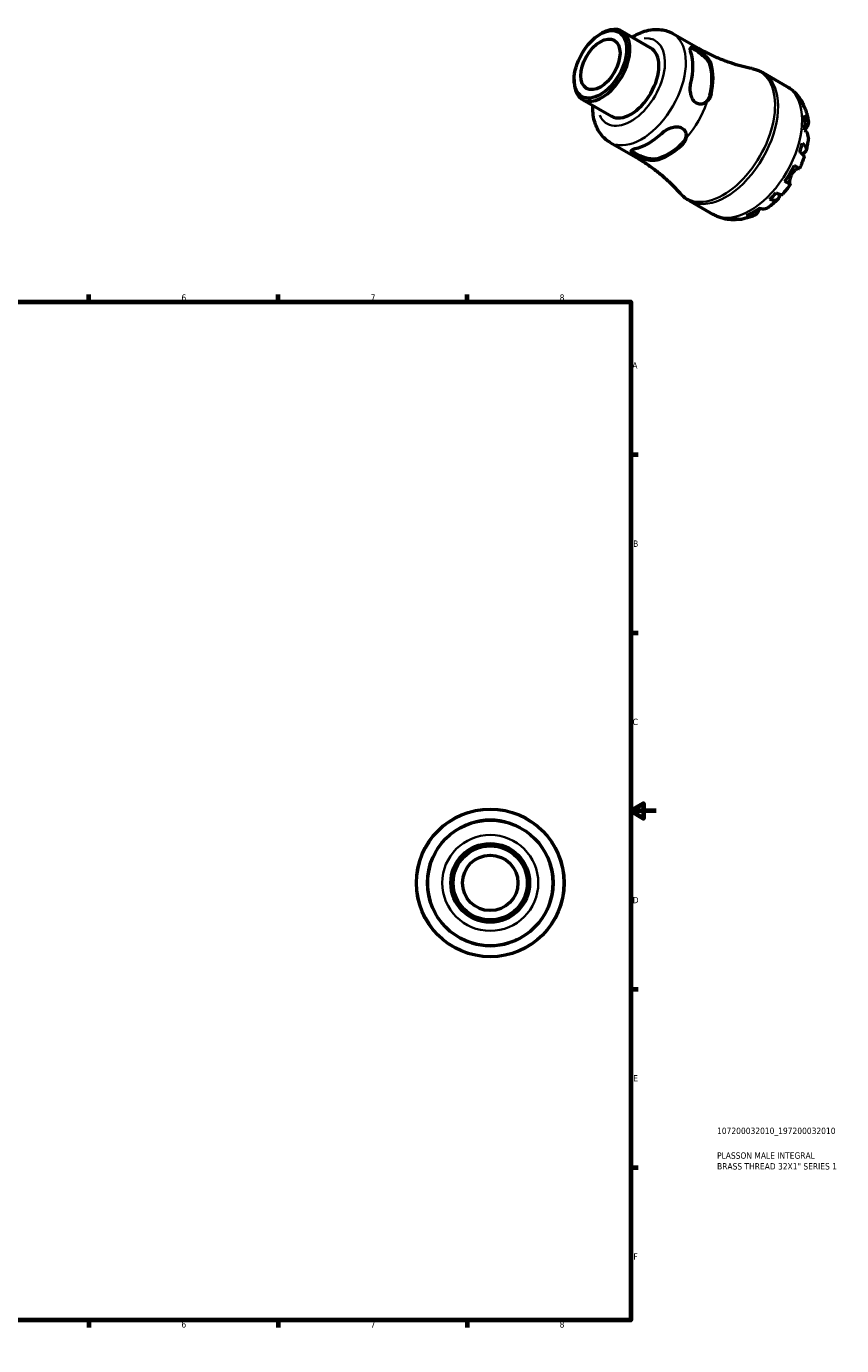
# Model space of a CAD drawing. Header units: millimetres. Extents: x -58 to 667, y 0 to 518.
# Tile 3 of 3: x 347 to 667, y 0 to 518. Entities that reach past the tile are written whole.
import ezdxf

# ---------------------------------------------------------------- set-up
doc = ezdxf.new("R2010")
doc.units = ezdxf.units.MM
for name, color, linetype, lineweight in [('Border (ISO)', 7, 'Continuous', 70), ('Title (ISO)', 7, 'Continuous', 50), ('Visible (ISO)', 7, 'Continuous', 50), ('Visible Narrow (ISO)', 7, 'Continuous', 35)]:
    doc.layers.add(name, color=color, linetype=linetype, lineweight=lineweight)
doc.styles.add('Note Text (ISO)', font='tahoma.ttf')

# ---------------------------------------------------------------- blocks, each defined once
blk = doc.blocks.new('Borders Default Border')
at = {"layer": 'Border (ISO)'}
for p, q in [((74.25, 410), (74.25, 412.9)), ((148.5, 410), (148.5, 412.9)), ((222.75, 410), (222.75, 412.9)), ((371.25, 410), (371.25, 412.9)), ((445.5, 410), (445.5, 412.9)), ((519.75, 410), (519.75, 412.9)), ((10, 350), (7.1, 350)), ((584, 350), (586.9, 350)), ((10, 280), (7.1, 280)), ((584, 280), (586.9, 280)), ((10, 140), (7.1, 140)), ((584, 140), (586.9, 140)), ((10, 70), (7.1, 70)), ((584, 70), (586.9, 70)), ((74.25, 10), (74.25, 7.1)), ((148.5, 10), (148.5, 7.1)), ((222.75, 10), (222.75, 7.1)), ((371.25, 10), (371.25, 7.1)), ((445.5, 10), (445.5, 7.1)), ((519.75, 10), (519.75, 7.1))]:
    blk.add_line(p, q, dxfattribs=at)
at = {"layer": 'Border (ISO)', "flags": 128}
for points in [[(297, 420), (297, 410), (294.11, 415), (299.89, 415), (297, 410)], [(10, 10), (10, 410), (584, 410), (584, 10), (10, 10)], [(0, 210), (10, 210), (5, 212.89), (5, 207.11), (10, 210)], [(594, 210), (584, 210), (589, 212.89), (589, 207.11), (584, 210)], [(297, 0), (297, 10), (294.11, 5), (299.89, 5), (297, 10)]]:
    blk.add_lwpolyline(points, dxfattribs=at)
at = {"layer": 'Border (ISO)', "color": 232, "true_color": 0xca0064, "char_height": 2.5, "attachment_point": 7, "style": 'Note Text (ISO)'}
for s, insert in [('1', (36.56, 410.4)), ('2', (110.62, 410.4)), ('3', (184.85, 410.35)), ('4', (259, 410.4)), ('5', (333.39, 410.35)), ('6', (407.58, 410.35)), ('7', (481.85, 410.4)), ('8', (556.06, 410.34)), ('A', (7.29, 383.75)), ('A', (584.59, 383.75)), ('B', (7.59, 313.75)), ('B', (584.89, 313.75)), ('C', (7.43, 243.71)), ('C', (584.73, 243.71)), ('D', (7.43, 173.75)), ('D', (584.73, 173.75)), ('E', (7.64, 103.75)), ('E', (584.94, 103.75)), ('F', (7.7, 33.75)), ('F', (585, 33.75)), ('1', (36.56, 7.1)), ('2', (110.62, 7.1)), ('3', (184.85, 7.05)), ('4', (259, 7.1)), ('6', (407.58, 7.05)), ('7', (481.85, 7.1)), ('5', (333.39, 7.05)), ('8', (556.06, 7.04))]:
    blk.add_mtext(s, dxfattribs=dict(at, insert=insert))
blk = doc.blocks.new('Title Blocks ISO')
at = {"layer": 'Title (ISO)', "color": 232, "true_color": 0xca0064, "style": 'Note Text (ISO)'}
for tag, p in [('PART_NUMBER_001', (33.84, 73.13)), ('DESCRIPTION_001', (33.84, 63.4)), ('DESCRIPTION_002', (33.84, 59.18))]:
    blk.add_attdef(tag, p, '', height=2.5, dxfattribs=at)

msp = doc.modelspace()

# ---------------------------------------------------------------- linework, layer by layer
at = {"layer": 'Visible (ISO)'}
for p, q in [((572.002, 515.131), (572.655, 515.511)), ((580.416, 516.294), (591.78, 509.749)), ((600.465, 515.346), (610.506, 509.564)), ((635.786, 500.026), (645.203, 494.603)), ((561.762, 497.35), (561.762, 496.594)), ((564.98, 489.489), (576.345, 482.945)), ((575.862, 472.624), (585.903, 466.842)), ((606.842, 449.764), (616.26, 444.341))]:
    msp.add_line(p, q, dxfattribs=at)
for radius in [29, 24.65, 15.466, 14.538, 10.894]:
    msp.add_circle((528.81, 181.744), radius, dxfattribs=at)
for start, end in [(72.63024, 107.36976), (162.63024, 197.36976), (342.63024, 17.36976), (252.63024, 287.36976)]:
    msp.add_arc((528.81, 181.744), 24.654, start, end, dxfattribs=at)
for major_axis in [(7.255, 12.598), (5.436, 9.441)]:
    msp.add_ellipse((572.042, 503.269), major_axis=major_axis, ratio=0.5780931, dxfattribs=at)
for centre, major_axis, start_param, end_param in [((572.698, 502.891), (-7.718, -13.402), 5.4958534, 10.2121098), ((584.062, 496.347), (7.718, 13.402), 3.1415927, 6.2831853), ((590.935, 492.389), (12.301, 21.361), 5.1926489, 5.799058), ((598.855, 487.828), (-11.982, -20.807), 2.042706, 2.6658156), ((598.855, 487.828), (-12.303, -21.364), 2.0511013, 2.6574203), ((632.004, 468.739), (14.381, 24.973), 5.8235409, 5.9535641), ((632.004, 468.739), (14.381, 24.973), 5.370605, 5.6211019), ((590.935, 492.389), (12.301, 21.361), 3.6218525, 4.2282617), ((598.855, 487.828), (-11.982, -20.807), 0.4719097, 1.0950192), ((598.855, 487.828), (-12.303, -21.364), 0.480305, 1.0866239), ((632.004, 468.739), (14.381, 24.973), 5.0381427, 5.168166), ((632.004, 468.739), (14.381, 24.973), 4.5852068, 4.8357037), ((632.004, 468.739), (14.381, 24.973), 4.2527446, 4.3827678), ((632.004, 468.739), (14.381, 24.973), 3.7998087, 4.0503055), ((632.004, 468.739), (-14.381, -24.973), 0.3257538, 0.455777)]:
    msp.add_ellipse(centre, major_axis=major_axis, ratio=0.5780931, start_param=start_param, end_param=end_param, dxfattribs=at)
for points, knots in [([(584.485, 513.95), (586.042, 514.928), (587.679, 515.716), (591.485, 516.905), (593.711, 517.182), (597.507, 516.665), (599.066, 516.152), (600.465, 515.346)], [6.23847916, 6.23847916, 6.23847916, 6.23847916, 6.50701525, 6.50701525, 6.8352827, 6.8352827, 7.06664976, 7.06664976, 7.06664976, 7.06664976]), ([(607.571, 507.986), (607.409, 508.49), (607.317, 508.941), (607.323, 509.601), (607.421, 509.813), (607.771, 509.99), (608.034, 509.984), (608.758, 509.754), (609.221, 509.531), (610.223, 508.954), (610.813, 508.571), (612.001, 507.7), (612.597, 507.21), (613.414, 506.448), (613.717, 506.142), (613.996, 505.828)], [0.8539587, 0.8539587, 0.8539587, 0.8539587, 1.0835398, 1.0835398, 1.3131209, 1.3131209, 1.5256597, 1.5256597, 1.7381985, 1.7381985, 1.9507373, 1.9507373, 2.1632761, 2.1632761, 2.2917017, 2.2917017, 2.2917017, 2.2917017]), ([(607.388, 509.663), (607.521, 509.658), (607.681, 509.626), (608.226, 509.447), (608.686, 509.223), (609.689, 508.646), (610.281, 508.264), (611.476, 507.399), (612.076, 506.915), (613.147, 505.934), (613.686, 505.364), (614.537, 504.225), (614.849, 503.654), (615.015, 503.152)], [1.4170815, 1.4170815, 1.4170815, 1.4170815, 1.5287267, 1.5287267, 1.7414127, 1.7414127, 1.9540987, 1.9540987, 2.1667847, 2.1667847, 2.3975363, 2.3975363, 2.6282879, 2.6282879, 2.6282879, 2.6282879]), ([(631.575, 501.6), (630.237, 501.866), (628.868, 502.181), (626.086, 502.919), (624.673, 503.341), (621.827, 504.296), (620.394, 504.828), (617.533, 506.002), (616.105, 506.644), (613.277, 508.03), (611.878, 508.774), (610.506, 509.564)], [0.59026277, 0.59026277, 0.59026277, 0.59026277, 0.6289031, 0.6289031, 0.66754344, 0.66754344, 0.70618378, 0.70618378, 0.74482412, 0.74482412, 0.78346445, 0.78346445, 0.78346445, 0.78346445]), ([(613.996, 505.828), (614.233, 505.561), (614.451, 505.291), (614.86, 504.724), (615.045, 504.427), (615.246, 504.036), (615.292, 503.939), (615.371, 503.759), (615.405, 503.676), (615.456, 503.538), (615.475, 503.482), (615.493, 503.427)], [-0.34703505, -0.34703505, -0.34703505, -0.34703505, -0.23200157, -0.23200157, -0.10482919, -0.10482919, -0.06195668, -0.06195668, -0.02533012, -0.02533012, 0, 0, 0, 0]), ([(631.575, 501.6), (631.868, 501.541), (632.161, 501.474), (632.741, 501.32), (633.029, 501.234), (633.6, 501.042), (633.882, 500.937), (634.44, 500.708), (634.715, 500.585), (635.257, 500.319), (635.524, 500.177), (635.786, 500.026)], [0.59026277, 0.59026277, 0.59026277, 0.59026277, 0.6289031, 0.6289031, 0.66754344, 0.66754344, 0.70618378, 0.70618378, 0.74482412, 0.74482412, 0.78346445, 0.78346445, 0.78346445, 0.78346445]), ([(613.996, 488.765), (613.717, 488.505), (613.414, 488.287), (612.597, 487.836), (612.001, 487.65), (610.813, 487.613), (610.223, 487.763), (609.722, 488.051), (609.221, 488.34), (608.758, 488.796), (608.034, 489.935), (607.771, 490.615), (607.421, 492.012), (607.323, 492.835), (607.317, 494.459), (607.409, 495.261), (607.571, 495.951)], [-0.5535032, -0.5535032, -0.5535032, -0.5535032, -0.4250776, -0.4250776, -0.2125388, -0.2125388, 0, 0, 0, 0.2125388, 0.2125388, 0.4250776, 0.4250776, 0.6546587, 0.6546587, 0.8842398, 0.8842398, 0.8842398, 0.8842398]), ([(645.203, 494.603), (645.723, 494.304), (646.225, 493.975), (647.185, 493.265), (647.644, 492.883), (648.511, 492.077), (648.92, 491.652), (649.684, 490.768), (650.04, 490.309), (650.697, 489.366), (651, 488.883), (651.276, 488.39)], [0.78346445, 0.78346445, 0.78346445, 0.78346445, 0.84972778, 0.84972778, 0.91599111, 0.91599111, 0.98225444, 0.98225444, 1.04851777, 1.04851777, 1.1147811, 1.1147811, 1.1147811, 1.1147811]), ([(575.862, 472.624), (574.475, 473.423), (573.256, 474.503), (571.223, 477.102), (570.452, 478.642), (569.293, 482.226), (569.024, 484.31), (569.036, 486.669), (569.041, 486.907), (569.049, 487.146)], [3.92505711, 3.92505711, 3.92505711, 3.92505711, 4.15462693, 4.15462693, 4.40700802, 4.40700802, 4.71837433, 4.71837433, 4.75322771, 4.75322771, 4.75322771, 4.75322771]), ([(615.015, 491.117), (614.849, 490.423), (614.537, 489.739), (613.768, 488.703), (613.353, 488.312), (612.913, 488.017)], [-0.88687521, -0.88687521, -0.88687521, -0.88687521, -0.65612358, -0.65612358, -0.47030673, -0.47030673, -0.47030673, -0.47030673]), ([(615.493, 491.392), (615.48, 491.339), (615.467, 491.285), (615.436, 491.171), (615.419, 491.109), (615.359, 490.912), (615.313, 490.778), (615.085, 490.193), (614.85, 489.775), (614.395, 489.171), (614.203, 488.958), (613.996, 488.765)], [-0.34698298, -0.34698298, -0.34698298, -0.34698298, -0.32912991, -0.32912991, -0.30839642, -0.30839642, -0.26165216, -0.26165216, -0.10026032, -0.10026032, -0.00001306, -0.00001306, -0.00001306, -0.00001306]), ([(650.284, 489.677), (650.62, 489.351), (650.911, 488.986), (651.371, 488.252), (651.579, 487.816), (651.79, 487.167), (651.841, 486.978), (651.883, 486.788)], [0.17074605, 0.17074605, 0.17074605, 0.17074605, 0.33284003, 0.33284003, 0.49949435, 0.49949435, 0.56613141, 0.56613141, 0.56613141, 0.56613141]), ([(652.579, 485.523), (652.457, 485.859), (652.296, 486.18), (651.902, 486.79), (651.625, 487.126), (651.297, 487.432)], [4.87681878, 4.87681878, 4.87681878, 4.87681878, 5.01708759, 5.01708759, 5.17918157, 5.17918157, 5.17918157, 5.17918157]), ([(652.222, 483.325), (652.545, 483.043), (652.816, 482.742), (653.233, 482.16), (653.414, 481.825), (653.647, 481.14), (653.7, 480.79), (653.698, 480.148), (653.641, 479.796), (653.431, 479.198), (653.309, 478.949), (653.164, 478.717)], [0.17075309, 0.17075309, 0.17075309, 0.17075309, 0.33215152, 0.33215152, 0.49888818, 0.49888818, 0.66562485, 0.66562485, 0.83351137, 0.83351137, 0.95687373, 0.95687373, 0.95687373, 0.95687373]), ([(652.579, 485.523), (652.688, 485.217), (652.79, 484.909), (652.979, 484.292), (653.065, 483.982), (653.224, 483.361), (653.297, 483.049), (653.428, 482.425), (653.486, 482.112), (653.59, 481.485), (653.636, 481.172), (653.676, 480.857)], [1.23992704, 1.23992704, 1.23992704, 1.23992704, 1.27918684, 1.27918684, 1.31844665, 1.31844665, 1.35770645, 1.35770645, 1.39696626, 1.39696626, 1.43622606, 1.43622606, 1.43622606, 1.43622606]), ([(596.14, 476.153), (596.656, 476.637), (597.304, 477.117), (598.714, 477.924), (599.475, 478.25), (600.861, 478.647), (601.582, 478.759), (602.931, 478.704), (603.558, 478.532), (604.56, 477.955), (604.986, 477.52), (605.549, 476.475), (605.687, 475.867), (605.706, 474.936), (605.669, 474.566), (605.583, 474.195)], [0.8539587, 0.8539587, 0.8539587, 0.8539587, 1.0835398, 1.0835398, 1.3131209, 1.3131209, 1.5256597, 1.5256597, 1.7381985, 1.7381985, 1.9507373, 1.9507373, 2.1632761, 2.1632761, 2.2917017, 2.2917017, 2.2917017, 2.2917017]), ([(653.679, 474.258), (653.692, 474.369), (653.699, 474.478), (653.7, 474.904), (653.647, 475.253), (653.414, 475.938), (653.233, 476.273), (652.816, 476.856), (652.545, 477.157), (652.222, 477.439)], [4.66408079, 4.66408079, 4.66408079, 4.66408079, 4.71913293, 4.71913293, 4.88586959, 4.88586959, 5.05260626, 5.05260626, 5.21400469, 5.21400469, 5.21400469, 5.21400469]), ([(653.164, 478.717), (653.11, 478.631), (653.053, 478.539), (652.905, 478.296), (652.811, 478.139), (652.604, 477.786), (652.492, 477.591), (652.368, 477.364), (652.358, 477.345), (652.347, 477.326)], [-0.57647647, -0.57647647, -0.57647647, -0.57647647, -0.52968676, -0.52968676, -0.46054026, -0.46054026, -0.38562403, -0.38562403, -0.37869578, -0.37869578, -0.37869578, -0.37869578]), ([(605.689, 475.496), (605.653, 474.971), (605.523, 474.421), (605.013, 473.243), (604.577, 472.632), (604.059, 472.141)], [2.21296784, 2.21296784, 2.21296784, 2.21296784, 2.39753629, 2.39753629, 2.62828791, 2.62828791, 2.62828791, 2.62828791]), ([(605.583, 474.195), (605.511, 473.879), (605.405, 473.567), (605.116, 472.928), (604.924, 472.605), (604.619, 472.197), (604.538, 472.096), (604.38, 471.914), (604.305, 471.832), (604.172, 471.697), (604.116, 471.642), (604.059, 471.589)], [-0.34703505, -0.34703505, -0.34703505, -0.34703505, -0.23200157, -0.23200157, -0.10482919, -0.10482919, -0.06195668, -0.06195668, -0.02533012, -0.02533012, 0, 0, 0, 0]), ([(651.297, 472.266), (651.625, 472.009), (651.902, 471.746), (652.33, 471.254), (652.517, 470.981), (652.768, 470.443), (652.831, 470.179), (652.848, 469.709), (652.803, 469.461), (652.587, 468.996), (652.417, 468.778), (652.012, 468.409), (651.74, 468.224), (651.394, 468.052), (651.373, 468.042), (651.352, 468.031)], [0.1707461, 0.1707461, 0.1707461, 0.1707461, 0.33284, 0.33284, 0.4994944, 0.4994944, 0.6661487, 0.6661487, 0.8332087, 0.8332087, 1.0002688, 1.0002688, 1.1679728, 1.1679728, 1.1786783, 1.1786783, 1.1786783, 1.1786783]), ([(653.68, 474.258), (653.644, 473.94), (653.603, 473.621), (653.512, 472.984), (653.461, 472.666), (653.351, 472.031), (653.292, 471.713), (653.164, 471.078), (653.096, 470.762), (652.95, 470.129), (652.873, 469.813), (652.791, 469.497)], [1.70987059, 1.70987059, 1.70987059, 1.70987059, 1.74950043, 1.74950043, 1.78913027, 1.78913027, 1.82876011, 1.82876011, 1.86838994, 1.86838994, 1.90801978, 1.90801978, 1.90801978, 1.90801978]), ([(590.826, 465.696), (590.414, 465.781), (589.998, 465.891), (588.93, 466.217), (588.208, 466.489), (586.86, 467.082), (586.232, 467.401), (585.731, 467.689), (585.23, 467.977), (584.805, 468.265), (584.242, 468.773), (584.103, 468.997), (584.08, 469.385), (584.212, 469.573), (584.779, 469.904), (585.215, 470.048), (585.731, 470.159)], [-0.5535032, -0.5535032, -0.5535032, -0.5535032, -0.4250776, -0.4250776, -0.2125388, -0.2125388, 0, 0, 0, 0.2125388, 0.2125388, 0.4250776, 0.4250776, 0.6546587, 0.6546587, 0.8842398, 0.8842398, 0.8842398, 0.8842398]), ([(593.651, 466.147), (593.133, 466.042), (592.484, 466.028), (591.072, 466.197), (590.311, 466.38), (588.926, 466.818), (588.206, 467.096), (586.86, 467.697), (586.232, 468.019), (585.731, 468.307), (585.23, 468.596), (584.805, 468.881), (584.376, 469.26), (584.268, 469.381), (584.197, 469.493)], [-0.8868752, -0.8868752, -0.8868752, -0.8868752, -0.6561236, -0.6561236, -0.425372, -0.425372, -0.212686, -0.212686, 0, 0, 0, 0.212686, 0.212686, 0.3240053, 0.3240053, 0.3240053, 0.3240053]), ([(585.903, 466.842), (587.276, 466.051), (588.622, 465.215), (591.24, 463.465), (592.511, 462.552), (594.963, 460.666), (596.143, 459.694), (598.397, 457.712), (599.471, 456.702), (601.506, 454.666), (602.466, 453.64), (603.367, 452.617)], [3.92505711, 3.92505711, 3.92505711, 3.92505711, 3.96369745, 3.96369745, 4.00233778, 4.00233778, 4.04097812, 4.04097812, 4.07961846, 4.07961846, 4.1182588, 4.1182588, 4.1182588, 4.1182588]), ([(652.014, 466.876), (651.911, 466.57), (651.805, 466.265), (651.584, 465.656), (651.47, 465.353), (651.235, 464.749), (651.114, 464.447), (650.864, 463.847), (650.735, 463.548), (650.471, 462.953), (650.336, 462.656), (650.197, 462.361)], [2.01844919, 2.01844919, 2.01844919, 2.01844919, 2.05737161, 2.05737161, 2.09629403, 2.09629403, 2.13521645, 2.13521645, 2.17413888, 2.17413888, 2.2130613, 2.2130613, 2.2130613, 2.2130613]), ([(652.013, 466.876), (652.041, 466.961), (652.039, 467.057), (651.973, 467.29), (651.881, 467.456), (651.579, 467.822), (651.371, 468.024), (650.911, 468.409), (650.62, 468.627), (650.284, 468.855)], [4.56151056, 4.56151056, 4.56151056, 4.56151056, 4.68377895, 4.68377895, 4.85043327, 4.85043327, 5.01708759, 5.01708759, 5.17918157, 5.17918157, 5.17918157, 5.17918157]), ([(593.651, 465.595), (593.611, 465.586), (593.57, 465.578), (593.481, 465.562), (593.432, 465.554), (593.271, 465.531), (593.156, 465.518), (592.631, 465.479), (592.187, 465.494), (591.43, 465.584), (591.13, 465.633), (590.826, 465.696)], [-0.34698298, -0.34698298, -0.34698298, -0.34698298, -0.32912991, -0.32912991, -0.30839642, -0.30839642, -0.26165216, -0.26165216, -0.10026032, -0.10026032, -0.00001306, -0.00001306, -0.00001306, -0.00001306]), ([(650.038, 462.45), (650.025, 462.453), (650.011, 462.456), (649.938, 462.463), (649.863, 462.454), (649.671, 462.401), (649.555, 462.356), (649.24, 462.201), (649.028, 462.074), (648.516, 461.702), (648.213, 461.439), (647.617, 460.796), (647.333, 460.416), (647.095, 460.004)], [-0.55773761, -0.55773761, -0.55773761, -0.55773761, -0.5384523, -0.5384523, -0.46383793, -0.46383793, -0.3862639, -0.3862639, -0.27840269, -0.27840269, -0.14277912, -0.14277912, 0, 0, 0, 0]), ([(648.1, 463.56), (648.448, 463.361), (648.756, 463.184), (649.26, 462.894), (649.499, 462.757), (649.873, 462.544), (650.007, 462.467), (650.156, 462.383), (650.196, 462.361), (650.196, 462.361)], [0.17075309, 0.17075309, 0.17075309, 0.17075309, 0.33215152, 0.33215152, 0.49888818, 0.49888818, 0.66562485, 0.66562485, 0.80841156, 0.80841156, 0.80841156, 0.80841156]), ([(646.597, 456.126), (646.411, 455.858), (646.222, 455.592), (645.838, 455.066), (645.644, 454.805), (645.249, 454.289), (645.049, 454.033), (644.643, 453.528), (644.437, 453.277), (644.02, 452.782), (643.809, 452.538), (643.596, 452.296)], [2.49931669, 2.49931669, 2.49931669, 2.49931669, 2.53823819, 2.53823819, 2.57715969, 2.57715969, 2.61608118, 2.61608118, 2.65500268, 2.65500268, 2.69392418, 2.69392418, 2.69392418, 2.69392418]), ([(646.476, 456.198), (646.541, 456.16), (646.582, 456.136), (646.609, 456.118), (646.568, 456.141), (646.407, 456.232), (646.273, 456.308), (645.899, 456.522), (645.66, 456.659), (645.156, 456.948), (644.848, 457.125), (644.5, 457.325)], [4.42788405, 4.42788405, 4.42788405, 4.42788405, 4.5512464, 4.5512464, 4.71913293, 4.71913293, 4.88586959, 4.88586959, 5.05260626, 5.05260626, 5.21400469, 5.21400469, 5.21400469, 5.21400469]), ([(647.095, 460.004), (646.966, 459.78), (646.851, 459.548), (646.645, 459.061), (646.558, 458.809), (646.39, 458.211), (646.329, 457.875), (646.267, 457.285), (646.263, 457.033), (646.287, 456.68), (646.306, 456.559), (646.355, 456.368), (646.386, 456.298), (646.438, 456.228), (646.456, 456.21), (646.476, 456.198)], [0, 0, 0, 0, 0.07774953, 0.07774953, 0.16081914, 0.16081914, 0.27783798, 0.27783798, 0.3882896, 0.3882896, 0.46542959, 0.46542959, 0.54035429, 0.54035429, 0.57953204, 0.57953204, 0.57953204, 0.57953204]), ([(606.842, 449.764), (606.58, 449.915), (606.323, 450.075), (605.822, 450.41), (605.576, 450.586), (605.098, 450.954), (604.866, 451.145), (604.414, 451.543), (604.195, 451.748), (603.77, 452.173), (603.565, 452.392), (603.367, 452.617)], [3.92505711, 3.92505711, 3.92505711, 3.92505711, 3.96369745, 3.96369745, 4.00233778, 4.00233778, 4.04097812, 4.04097812, 4.07961846, 4.07961846, 4.1182588, 4.1182588, 4.1182588, 4.1182588]), ([(642.274, 452.277), (642.275, 452.262), (642.276, 452.248), (642.299, 451.87), (642.274, 451.541), (642.155, 451.003), (642.051, 450.745), (641.753, 450.323), (641.56, 450.159), (641.144, 449.936), (640.882, 449.857), (640.29, 449.802), (639.959, 449.826), (639.317, 449.949), (638.95, 450.056), (638.563, 450.209)], [4.175506, 4.175506, 4.175506, 4.175506, 4.1819549, 4.1819549, 4.3496588, 4.3496588, 4.5167189, 4.5167189, 4.6837789, 4.6837789, 4.8504333, 4.8504333, 5.0170876, 5.0170876, 5.1791816, 5.1791816, 5.1791816, 5.1791816]), ([(641.009, 452.789), (641.375, 452.613), (641.71, 452.472), (642.275, 452.269), (642.554, 452.19), (643.024, 452.116), (643.215, 452.12), (643.451, 452.182), (643.535, 452.229), (643.595, 452.296)], [0.17074605, 0.17074605, 0.17074605, 0.17074605, 0.33284003, 0.33284003, 0.49949435, 0.49949435, 0.66614868, 0.66614868, 0.78787661, 0.78787661, 0.78787661, 0.78787661]), ([(634.709, 446.778), (634.664, 446.704), (634.621, 446.631), (634.467, 446.372), (634.364, 446.192), (634.171, 445.849), (634.083, 445.687), (633.978, 445.493), (633.954, 445.448), (633.93, 445.404)], [-2.11450766, -2.11450766, -2.11450766, -2.11450766, -2.08674766, -2.08674766, -2.01440674, -2.01440674, -1.93994266, -1.93994266, -1.91637503, -1.91637503, -1.91637503, -1.91637503]), ([(634.55, 446.829), (634.956, 446.692), (635.353, 446.609), (636.067, 446.541), (636.448, 446.553), (637.16, 446.696), (637.49, 446.826), (637.856, 447.041), (637.946, 447.1), (638.033, 447.165)], [0.17075309, 0.17075309, 0.17075309, 0.17075309, 0.33215152, 0.33215152, 0.49888818, 0.49888818, 0.66562485, 0.66562485, 0.71941105, 0.71941105, 0.71941105, 0.71941105]), ([(641.714, 450.312), (641.481, 450.084), (641.246, 449.859), (640.771, 449.417), (640.531, 449.2), (640.045, 448.772), (639.8, 448.562), (639.304, 448.149), (639.053, 447.947), (638.547, 447.55), (638.292, 447.355), (638.034, 447.165)], [2.80439041, 2.80439041, 2.80439041, 2.80439041, 2.84402665, 2.84402665, 2.8836629, 2.8836629, 2.92329915, 2.92329915, 2.9629354, 2.9629354, 3.00257165, 3.00257165, 3.00257165, 3.00257165]), ([(624.581, 442.206), (624.022, 442.201), (623.459, 442.222), (622.326, 442.323), (621.757, 442.401), (620.623, 442.621), (620.058, 442.761), (618.939, 443.105), (618.386, 443.309), (617.303, 443.779), (616.773, 444.046), (616.26, 444.341)], [3.59765169, 3.59765169, 3.59765169, 3.59765169, 3.66313278, 3.66313278, 3.72861386, 3.72861386, 3.79409494, 3.79409494, 3.85957603, 3.85957603, 3.92505711, 3.92505711, 3.92505711, 3.92505711]), ([(626.275, 442.476), (626.098, 442.421), (625.919, 442.373), (625.262, 442.232), (624.779, 442.194), (623.912, 442.224), (623.45, 442.291), (623, 442.418)], [4.78740718, 4.78740718, 4.78740718, 4.78740718, 4.85043327, 4.85043327, 5.01708759, 5.01708759, 5.17918157, 5.17918157, 5.17918157, 5.17918157]), ([(625.446, 442.656), (625.875, 442.526), (626.305, 442.455), (627.024, 442.422), (627.376, 442.442), (627.722, 442.503)], [0.17074605, 0.17074605, 0.17074605, 0.17074605, 0.33284003, 0.33284003, 0.47021059, 0.47021059, 0.47021059, 0.47021059]), ([(632.316, 443.877), (632.024, 443.755), (631.729, 443.638), (631.133, 443.415), (630.833, 443.31), (630.226, 443.113), (629.919, 443.02), (629.301, 442.848), (628.989, 442.769), (628.36, 442.625), (628.042, 442.56), (627.722, 442.503)], [3.27609032, 3.27609032, 3.27609032, 3.27609032, 3.31535529, 3.31535529, 3.35462026, 3.35462026, 3.39388522, 3.39388522, 3.43315019, 3.43315019, 3.47241516, 3.47241516, 3.47241516, 3.47241516]), ([(633.93, 445.404), (633.801, 445.161), (633.646, 444.93), (633.232, 444.447), (632.955, 444.221), (632.399, 443.894), (632.068, 443.764), (631.357, 443.622), (630.976, 443.609), (630.262, 443.677), (629.865, 443.76), (629.459, 443.897)], [4.42788405, 4.42788405, 4.42788405, 4.42788405, 4.5512464, 4.5512464, 4.71913293, 4.71913293, 4.88586959, 4.88586959, 5.05260626, 5.05260626, 5.21400469, 5.21400469, 5.21400469, 5.21400469]), ([(518.375, 204.076), (518.673, 204.215), (518.99, 204.356), (519.686, 204.648), (520.068, 204.798), (520.594, 204.988), (520.728, 205.035), (520.977, 205.12), (521.093, 205.158), (521.289, 205.222), (521.369, 205.248), (521.45, 205.273)], [-0.34703505, -0.34703505, -0.34703505, -0.34703505, -0.23198486, -0.23198486, -0.10482155, -0.10482155, -0.06195215, -0.06195215, -0.02532827, -0.02532827, 0, 0, 0, 0]), ([(536.17, 205.273), (536.227, 205.255), (536.284, 205.237), (536.406, 205.198), (536.472, 205.176), (536.685, 205.106), (536.832, 205.056), (537.48, 204.827), (537.967, 204.637), (538.711, 204.32), (538.985, 204.197), (539.245, 204.076)], [-0.34696994, -0.34696994, -0.34696994, -0.34696994, -0.32911797, -0.32911797, -0.30838571, -0.30838571, -0.26164397, -0.26164397, -0.10025666, -0.10025666, 0, 0, 0, 0]), ([(505.281, 189.104), (505.298, 189.16), (505.316, 189.217), (505.356, 189.34), (505.377, 189.405), (505.448, 189.618), (505.498, 189.765), (505.726, 190.414), (505.917, 190.901), (506.233, 191.645), (506.356, 191.919), (506.478, 192.179)], [-0.34698298, -0.34698298, -0.34698298, -0.34698298, -0.32912991, -0.32912991, -0.30839642, -0.30839642, -0.26165216, -0.26165216, -0.10026032, -0.10026032, -0.00001306, -0.00001306, -0.00001306, -0.00001306]), ([(551.142, 192.179), (551.282, 191.88), (551.423, 191.564), (551.714, 190.868), (551.864, 190.485), (552.054, 189.96), (552.101, 189.826), (552.186, 189.576), (552.225, 189.461), (552.288, 189.265), (552.314, 189.184), (552.339, 189.104)], [-0.34703505, -0.34703505, -0.34703505, -0.34703505, -0.23200157, -0.23200157, -0.10482919, -0.10482919, -0.06195668, -0.06195668, -0.02533012, -0.02533012, 0, 0, 0, 0]), ([(506.478, 171.308), (506.338, 171.607), (506.197, 171.923), (505.906, 172.619), (505.756, 173.002), (505.566, 173.527), (505.519, 173.661), (505.434, 173.911), (505.395, 174.026), (505.332, 174.222), (505.306, 174.303), (505.281, 174.384)], [-0.34703505, -0.34703505, -0.34703505, -0.34703505, -0.23200157, -0.23200157, -0.10482919, -0.10482919, -0.06195668, -0.06195668, -0.02533012, -0.02533012, 0, 0, 0, 0]), ([(552.339, 174.384), (552.322, 174.327), (552.304, 174.27), (552.264, 174.147), (552.243, 174.082), (552.172, 173.869), (552.122, 173.722), (551.894, 173.073), (551.703, 172.586), (551.387, 171.842), (551.264, 171.568), (551.142, 171.308)], [-0.34698298, -0.34698298, -0.34698298, -0.34698298, -0.32912991, -0.32912991, -0.30839642, -0.30839642, -0.26165216, -0.26165216, -0.10026032, -0.10026032, -0.00001306, -0.00001306, -0.00001306, -0.00001306]), ([(521.45, 158.214), (521.393, 158.232), (521.336, 158.25), (521.214, 158.289), (521.148, 158.311), (520.935, 158.381), (520.788, 158.431), (520.14, 158.66), (519.653, 158.85), (518.909, 159.167), (518.635, 159.29), (518.375, 159.411)], [-0.34698298, -0.34698298, -0.34698298, -0.34698298, -0.32912991, -0.32912991, -0.30839642, -0.30839642, -0.26165216, -0.26165216, -0.10026032, -0.10026032, -0.00001306, -0.00001306, -0.00001306, -0.00001306]), ([(539.245, 159.411), (538.947, 159.272), (538.63, 159.131), (537.934, 158.839), (537.552, 158.689), (537.026, 158.499), (536.892, 158.452), (536.643, 158.367), (536.527, 158.329), (536.331, 158.265), (536.251, 158.239), (536.17, 158.214)], [-0.34703505, -0.34703505, -0.34703505, -0.34703505, -0.23200157, -0.23200157, -0.10482919, -0.10482919, -0.06195668, -0.06195668, -0.02533012, -0.02533012, 0, 0, 0, 0])]:
    msp.add_open_spline(points, degree=3, knots=knots, dxfattribs=at)
at = {"layer": 'Visible Narrow (ISO)'}
for p, q in [((615.039, 503.165), (615.469, 503.413)), ((615.469, 491.379), (615.039, 491.131)), ((653.123, 478.74), (652.393, 479.161)), ((604.059, 472.113), (604.059, 471.617)), ((593.651, 465.623), (593.651, 466.119)), ((646.378, 456.255), (644.604, 457.276)), ((633.89, 445.427), (633.171, 445.841)), ((521.45, 205.269), (521.45, 205.273)), ((536.17, 205.273), (536.17, 205.269)), ((505.281, 189.104), (505.284, 189.104)), ((552.336, 189.104), (552.339, 189.104)), ((505.284, 174.384), (505.281, 174.384)), ((552.339, 174.384), (552.336, 174.384)), ((521.45, 158.214), (521.45, 158.218)), ((536.17, 158.218), (536.17, 158.214))]:
    msp.add_line(p, q, dxfattribs=at)
for radius in [28.798, 18.85]:
    msp.add_circle((528.81, 181.744), radius, dxfattribs=at)
for centre, major_axis, start_param, end_param in [((584.062, 496.347), (9.407, 16.335), 2.750935, 6.673843), ((588.164, 493.985), (-12.301, -21.361), 0.1570796, 2.984513), ((598.205, 488.203), (12.301, 21.361), 5.950492, 6.2656751), ((620.241, 475.513), (14.371, 24.956), 3.1247908, 6.2999872), ((621.314, 474.895), (-14.472, -25.131), 0.1570796, 2.984513), ((630.731, 469.472), (14.472, 25.131), 3.2986723, 6.1261057), ((598.205, 488.203), (-12.301, -21.361), 1.2554198, 1.8823054), ((598.205, 488.203), (-12.301, -21.361), 0.0173168, 0.3290193)]:
    msp.add_ellipse(centre, major_axis=major_axis, ratio=0.5780931, start_param=start_param, end_param=end_param, dxfattribs=at)

# ---------------------------------------------------------------- block references
msp.add_blockref('Borders Default Border', (0, 0))
msp.add_blockref('Title Blocks ISO', (584, 10)).add_auto_attribs({'PART_NUMBER_001': '107200032010_197200032010', 'DESCRIPTION_001': 'PLASSON MALE INTEGRAL', 'DESCRIPTION_002': 'BRASS THREAD 32X1" SERIES 1'})

doc.saveas('drawing.dxf')
